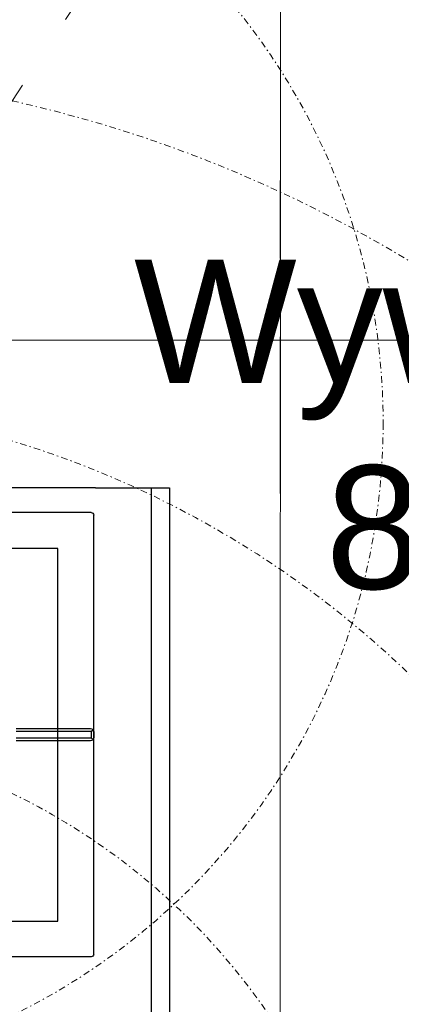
# Model space of a CAD drawing. Header units: millimetres. Extents: x -740 to 33545, y 5178 to 22494.
# Tile 130 of 256: x 9249 to 9280, y 10574 to 10653. Entities that reach past the tile are written whole.
import ezdxf

# ---------------------------------------------------------------- set-up
doc = ezdxf.new("R2010")
doc.units = ezdxf.units.MM
doc.header["$MEASUREMENT"] = 0
for name, pattern in [('CENTERX2', [101.6, 63.5, -12.7, 12.7, -12.7]), ('DASHDOT', [1, 0.5, -0.25, 0, -0.25]), ('DASHED', [19.05, 12.7, -6.35])]:
    doc.linetypes.add(name, pattern=pattern)
doc.layers.get('Defpoints').update_dxf_attribs({"color": 252})
doc.layers.add('## went NIEWID', color=51, linetype='DASHDOT', lineweight=15, plot=False)
for name, color, linetype in [('_IS_EKO_Opis_Wentylacja', 7, 'CENTERX2'), ('PQ_200_2D', 252, 'Continuous'), ('PQ_204_2D', 252, 'Continuous')]:
    doc.layers.add(name, color=color, linetype=linetype)
for name, color, linetype, lineweight in [('_IS_Wywiew', 1, 'Continuous', 20), ('A_opisy', 252, 'Continuous', 15), ('A_wyposażenie', 252, 'Continuous', 9), ('wymiarowanie', 252, 'Continuous', 9)]:
    doc.layers.add(name, color=color, linetype=linetype, lineweight=lineweight)
doc.styles.add('Arial', font='arial.ttf')
doc.styles.add('ARIALL', font='GOTHIC.TTF', dxfattribs={"height": 40})
doc.styles.add('styl2', font='simplex.shx')
doc.dimstyles.new('Skala 1-50', dxfattribs={"dimtxt": 12, "dimasz": 5, "dimexe": 1, "dimexo": 1, "dimgap": 1.5, "dimtad": 1, "dimdec": 1, "dimrnd": 0.5, "dimtxsty": 'styl2', "dimblk": 'ARCHTICK', "dimcen": 5, "dimadec": 0, "dimazin": 0, "dimtfac": 1, "dimtdec": 1, "dimtmove": 1, "dimatfit": 3, "dimldrblk": 'ARCHTICK', "dimfxl": 0, "dimlwd": -1, "dimlwe": -1, "dimarcsym": 0})

# ---------------------------------------------------------------- blocks, each defined once
blk = doc.blocks.new('dfghbnj')
at = {"layer": 'PQ_200_2D', "color": 8}
for p, q in [((5168.38, -17660.72), (5168.38, -17005.72)), ((5168.38, -17660.72), (5168.38, -17720.72)), ((5168.38, -17720.72), (5968.38, -17720.72))]:
    blk.add_line(p, q, dxfattribs=at)
at = {"layer": 'PQ_204_2D', "color": 8}
for p, q in [((5188.38, -17657.22), (5188.38, -17091.22)), ((5548.38, -17657.22), (5548.38, -17091.22)), ((5363.38, -17596.46), (5363.38, -17656.74)), ((5365.88, -17657.22), (5365.88, -17596.4)), ((5370.88, -17596.4), (5370.88, -17657.22)), ((5373.38, -17656.74), (5373.38, -17596.46)), ((5365.88, -17657.22), (5370.88, -17657.22)), ((5546.38, -17659.22), (5190.37, -17659.22)), ((5365.88, -17659.22), (5370.88, -17659.22)), ((5365.88, -17659.22), (5370.88, -17659.22)), ((5168.38, -17705.72), (5968.38, -17705.72))]:
    blk.add_line(p, q, dxfattribs=at)
blk.add_lwpolyline([(5217.36, -17118.2), (5519.4, -17118.2), (5519.4, -17630.24), (5217.36, -17630.24)], close=True, dxfattribs=at)
for centre, major_axis, ratio, start_param, end_param in [((5190.38, -17657.21), (1.42, 1.42), 0.997265, 2.357564, 3.925621), ((5365.88, -17656.74), (2.5, 0), 0.948965, 3.141593, 4.036737), ((5370.88, -17656.74), (2.5, 0), 0.948965, -0.895145, 0), ((5546.37, -17657.21), (-1.42, 1.42), 0.997265, 2.357564, 3.925621)]:
    blk.add_ellipse(centre, major_axis=major_axis, ratio=ratio, start_param=start_param, end_param=end_param, dxfattribs=at)
for points, knots in [([(5364.31, -17658.6), (5364.52, -17658.42), (5364.74, -17658.22), (5365.13, -17657.88), (5365.28, -17657.75), (5365.58, -17657.48), (5365.73, -17657.35), (5365.88, -17657.22)], [11.858599, 11.858599, 11.858599, 11.858599, 12.773425, 12.773425, 13.35037, 13.35037, 13.927314, 13.927314, 13.927314, 13.927314]), ([(5365.88, -17659.22), (5365.73, -17659.21), (5365.58, -17659.19), (5365.28, -17659.12), (5365.13, -17659.07), (5364.74, -17658.91), (5364.52, -17658.77), (5364.31, -17658.6)], [0, 0, 0, 0, 0.576945, 0.576945, 1.153889, 1.153889, 2.068716, 2.068716, 2.068716, 2.068716]), ([(5370.88, -17657.22), (5371.02, -17657.35), (5371.17, -17657.48), (5371.47, -17657.75), (5371.62, -17657.88), (5372.01, -17658.22), (5372.24, -17658.42), (5372.44, -17658.6)], [0, 0, 0, 0, 0.576945, 0.576945, 1.153889, 1.153889, 2.068716, 2.068716, 2.068716, 2.068716]), ([(5372.44, -17658.6), (5372.24, -17658.77), (5372.01, -17658.91), (5371.62, -17659.07), (5371.47, -17659.12), (5371.17, -17659.19), (5371.02, -17659.21), (5370.88, -17659.22)], [11.858599, 11.858599, 11.858599, 11.858599, 12.773425, 12.773425, 13.35037, 13.35037, 13.927314, 13.927314, 13.927314, 13.927314])]:
    blk.add_open_spline(points, degree=3, knots=knots, dxfattribs=at)
blk = doc.blocks.new('_ArchTick')
at = {"color": 0, "linetype": 'ByBlock', "const_width": 0.15}
blk.add_lwpolyline([(-0.5, -0.5), (0.5, 0.5)], dxfattribs=at)
blk = doc.blocks.new('*D2565')
at = {"layer": 'Defpoints', "color": 0}
for p in [(9368.212, 10627.506), (8932.185, 10598.99), (9368.212, 10598.99)]:
    blk.add_point(p, dxfattribs=at)
at = {"layer": 'wymiarowanie', "color": 0}
for p, q in [((8932.185, 10622.506), (8932.185, 10628.506)), ((9368.212, 10622.506), (9368.212, 10628.506)), ((8932.185, 10627.506), (9368.212, 10627.506))]:
    blk.add_line(p, q, dxfattribs=at)
at = {"layer": 'wymiarowanie', "color": 0, "xscale": 5, "yscale": 5, "zscale": 5, "rotation": 180}
blk.add_blockref('_ArchTick', (8932.185, 10627.506), dxfattribs=at)
at = {"layer": 'wymiarowanie', "color": 0, "xscale": 5, "yscale": 5, "zscale": 5}
blk.add_blockref('_ArchTick', (9368.212, 10627.506), dxfattribs=at)
at = {"layer": 'wymiarowanie', "color": 0, "insert": (9150.199, 10635.306), "char_height": 12, "attachment_point": 5, "style": 'styl2'}
blk.add_mtext('436', dxfattribs=at)
blk = doc.blocks.new('heether5')
at = {"layer": '## went NIEWID'}
for radius in [100, 75, 50]:
    blk.add_circle((341463.049, 163171.587), radius, dxfattribs=at)

msp = doc.modelspace()

# ---------------------------------------------------------------- linework, layer by layer
at = {"layer": '_IS_Wywiew'}
msp.add_line((9270.211, 10680.023), (9270.185, 10402.523), dxfattribs=at)
at = {"layer": 'A_wyposażenie', "linetype": 'DASHED'}
msp.add_line((9270.211, 10680.023), (9090.185, 10405.523), dxfattribs=at)
msp.add_lwpolyline([(9090.185, 10405.523), (9270.185, 10405.523), (9270.211, 10680.023), (9090.185, 10680.023)], close=True, dxfattribs=at)
at = {"layer": 'A_wyposażenie', "color": 252, "linetype": 'DASHED'}
msp.add_lwpolyline([(9090.185, 10405.523), (9270.185, 10405.523), (9270.211, 10680.023), (9090.185, 10680.023)], close=True, dxfattribs=at)

# ---------------------------------------------------------------- block references
at = {"layer": '_IS_Wywiew', "xscale": 1.06666624, "yscale": 1.06666624, "zscale": 1.06666624}
for p in [(-355001.902, -163428.85), (-355001.902, -163506.85)]:
    msp.add_blockref('heether5', p, dxfattribs=at)
at = {"layer": 'A_wyposażenie', "xscale": -0.09999999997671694, "yscale": 0.09999999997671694, "zscale": 0.1, "rotation": 90}
msp.add_blockref('dfghbnj', (7489.164, 11132.36), dxfattribs=at)

# ---------------------------------------------------------------- texts
at = {"layer": '_IS_EKO_Opis_Wentylacja', "insert": (9302.984, 10634.013), "char_height": 10, "width": 108.12342, "attachment_point": 2, "style": 'Arial'}
msp.add_mtext('Wywiew %%C315 \\P800 m3/h', dxfattribs=at)
at = {"layer": 'A_opisy', "ltscale": 0.3, "insert": (8775.116, 10628.012), "char_height": 10.8, "width": 109.75333, "attachment_point": 1, "style": 'ARIALL'}
msp.add_mtext('\\pi43.33146;{\\fArial|b0|i1|c238|p34;146}\\P\\pi43.35306;{\\fArial|b0|i1|c238|p34;168}', dxfattribs=at)
at = {"layer": 'wymiarowanie', "insert": (5416.611, 10685.237), "char_height": 12, "width": 621.52874, "attachment_point": 1}
msp.add_mtext('\\pi202.60874;{\\fCentury Gothic|b0|i0|c238|p34;Pokrycie dachowe projektowana blachodachówka}\\P\\pi470.78474;{\\fCentury Gothic|b0|i0|c238|p34;w kolorze RAL 7016}', dxfattribs=at)

# ---------------------------------------------------------------- dimensions: what is measured, and where the dimension line sits
at = {"layer": 'wymiarowanie'}
dim = msp.add_linear_dim(base=(9368.212, 10627.506), p1=(8932.185, 10598.99), p2=(9368.212, 10598.99), dimstyle='Skala 1-50', dxfattribs=at)
dim.commit()
dim.dimension.update_dxf_attribs({"geometry": '*D2565', "text_midpoint": (9150.199, 10635.306)})

doc.saveas('drawing.dxf')
